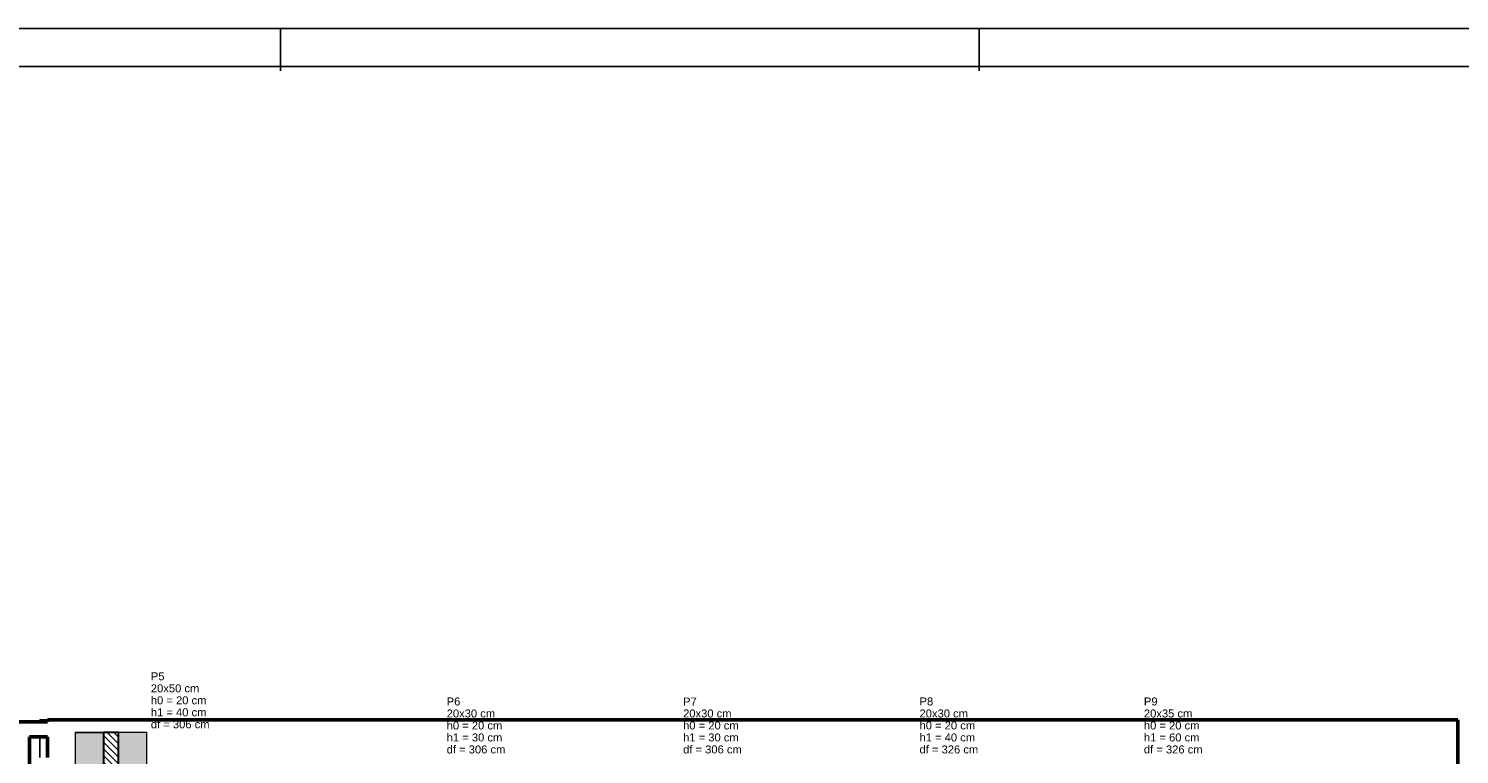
# Model space of a CAD drawing. Header units: millimetres. Extents: x 0 to 119, y 0 to 84.
# Tile 12 of 13: x 57 to 95, y 65 to 84. Entities that reach past the tile are written whole.
import ezdxf

# ---------------------------------------------------------------- set-up
doc = ezdxf.new("R2010")
doc.units = ezdxf.units.MM
doc.header["$MEASUREMENT"] = 0
doc.linetypes.add('NULL', pattern=[0])
for name, color, linetype in [('BASE', 9, 'Continuous'), ('SEDUC_MARF', 1, 'Continuous'), ('SEDUC_MARGG', 7, 'Continuous')]:
    doc.layers.add(name, color=color, linetype=linetype)
for name, color, linetype, lineweight in [('LC-Hachuras das sapatas', 43, 'Continuous', 5), ('LC-Hachuras dos pilares', 9, 'Continuous', 5), ('LC-Seção das fundações', 7, 'Continuous', 5), ('LC-Seção dos pilares', 4, 'Continuous', 30), ('LC-Textos', 3, 'Continuous', 20)]:
    doc.layers.add(name, color=color, linetype=linetype, lineweight=lineweight)
doc.styles.add('Arial', font='txt')

msp = doc.modelspace()

# ---------------------------------------------------------------- hatches: boundary and pattern name
at = {"layer": 'LC-Hachuras das sapatas', "linetype": 'Continuous'}
h = msp.add_hatch(color=43, dxfattribs=at)
h.paths.add_polyline_path([(57.966, 65.461), (57.966, 63.261), (59.866, 63.261), (59.866, 65.461), (57.966, 65.461)])
h.paths.add_polyline_path([(58.716, 64.461), (59.116, 64.461), (59.116, 65.461), (58.716, 65.461), (58.716, 64.461)], flags=0)
at = {"layer": 'LC-Hachuras dos pilares', "linetype": 'Continuous'}
h = msp.add_hatch(dxfattribs=at)
h.set_pattern_fill('ANSI31', color=9, angle=90, style=0)
h.paths.add_polyline_path([(58.716, 64.461), (59.116, 64.461), (59.116, 65.461), (58.716, 65.461), (58.716, 64.461)])

# ---------------------------------------------------------------- linework, layer by layer
at = {"layer": 'BASE', "lineweight": 50}
for p, q in [((57.233, 65.742), (23.976, 65.742)), ((94.573, 65.795), (57.233, 65.795)), ((57.233, 65.795), (57.233, 65.742)), ((94.573, 23.002), (94.573, 65.795)), ((56.756, 58.202), (56.756, 65.342)), ((56.756, 65.342), (57.233, 65.342)), ((57.233, 65.342), (57.233, 64.795))]:
    msp.add_line(p, q, dxfattribs=at)
at = {"layer": 'BASE'}
for p, q in [((57.033, 65.795), (57.233, 65.795)), ((57.033, 65.742), (57.033, 65.795)), ((57.033, 64.795), (57.033, 65.342))]:
    msp.add_line(p, q, dxfattribs=at)
at = {"layer": 'LC-Seção das fundações'}
for p, q in [((57.966, 65.461), (58.716, 65.461)), ((57.966, 65.461), (58.716, 65.461)), ((59.866, 65.461), (59.116, 65.461))]:
    msp.add_line(p, q, dxfattribs=at)
msp.add_lwpolyline([(57.966, 65.461), (57.966, 63.261), (59.866, 63.261), (59.866, 65.461), (57.966, 65.461)], close=True, dxfattribs=at)
at = {"layer": 'LC-Seção dos pilares'}
msp.add_lwpolyline([(58.716, 64.461), (59.116, 64.461), (59.116, 65.461), (58.716, 65.461), (58.716, 64.461)], close=True, dxfattribs=at)
at = {"layer": 'SEDUC_MARF'}
for p, q in [((63.402, 84.1), (63.402, 82.98)), ((81.902, 84.1), (81.902, 82.98))]:
    msp.add_line(p, q, dxfattribs=at)
msp.add_lwpolyline([(118.9, 84.1), (0, 84.1), (0, 0), (118.9, 0)], close=True, dxfattribs=at)
at = {"layer": 'SEDUC_MARGG'}
msp.add_lwpolyline([(2.5, 1), (117.9, 1), (117.9, 83.1), (2.5, 83.1), (2.5, 1)], dxfattribs=at)

# ---------------------------------------------------------------- texts
at = {"layer": 'LC-Textos', "linetype": 'NULL', "char_height": 0.2118, "attachment_point": 7, "line_spacing_factor": 0.798, "style": 'Arial'}
for s, insert, width in [('P5', (59.972, 66.838), 0.70942), ('20x50 cm', (59.972, 66.52), 2.51456), ('h0 = 20 cm', (59.972, 66.202), 2.88556), ('P6', (67.804, 66.172), 0.70942), ('P7', (74.063, 66.172), 0.70942), ('P8', (80.322, 66.172), 0.70942), ('P9', (86.262, 66.172), 0.70942), ('h1 = 40 cm', (59.972, 65.885), 2.88556), ('20x30 cm', (67.804, 65.854), 2.51456), ('20x30 cm', (74.063, 65.854), 2.51456), ('20x30 cm', (80.322, 65.854), 2.51456), ('20x35 cm', (86.262, 65.854), 2.51456), ('df = 306 cm', (59.972, 65.567), 3.0467), ('h0 = 20 cm', (67.804, 65.536), 2.88556), ('h0 = 20 cm', (74.063, 65.536), 2.88556), ('h0 = 20 cm', (80.322, 65.536), 2.88556), ('h0 = 20 cm', (86.262, 65.536), 2.88556), ('df = 306 cm', (67.804, 64.901), 3.0467), ('h1 = 30 cm', (67.804, 65.219), 2.88556), ('df = 306 cm', (74.063, 64.901), 3.0467), ('h1 = 30 cm', (74.063, 65.219), 2.88556), ('df = 326 cm', (80.322, 64.901), 3.0467), ('h1 = 40 cm', (80.322, 65.219), 2.88556), ('df = 326 cm', (86.262, 64.901), 3.0467), ('h1 = 60 cm', (86.262, 65.219), 2.88556)]:
    msp.add_mtext(s, dxfattribs=dict(at, insert=insert, width=width))

doc.saveas('drawing.dxf')
